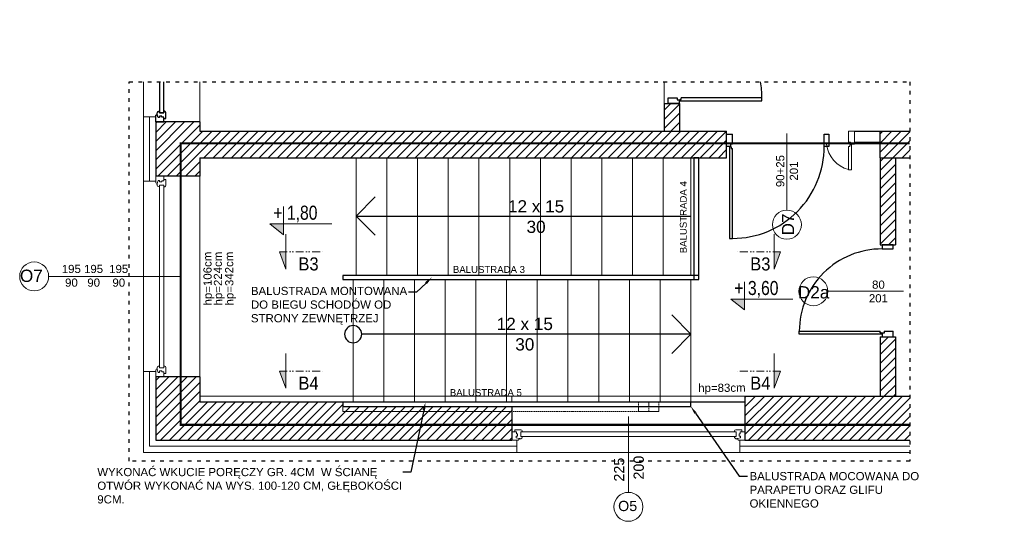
# Model space of a CAD drawing. Header units: millimetres. Extents: x -2720 to 125583, y -8970 to 34912.
# Tile 98 of 105: x 65550 to 66512, y 25492 to 25982. Entities that reach past the tile are written whole.
import ezdxf
from ezdxf import colors
from ezdxf.entities.mleader import LeaderData, LeaderLine
from ezdxf.enums import TextEntityAlignment as Align
from ezdxf.math import Vec2, Vec3

# ---------------------------------------------------------------- set-up
doc = ezdxf.new("R2010")
doc.units = ezdxf.units.MM
for name, pattern in [('1KS_2KP-50', [37.05, 12, 6, -6.35, 0, -6.35, 0, -6.35]), ('ACAD_ISO02W100', [15, 12, -3]), ('ACAD_ISO03W100', [30, 12, -18]), ('DASHED2', [0.375, 0.25, -0.125])]:
    doc.linetypes.add(name, pattern=pattern)
doc.layers.add('000_HATCH', color=253, linetype='Continuous', lineweight=5, transparency=0.5)
for name, color, linetype, lineweight, true_color in [('A_DZIAŁOWA_PROJEKTOWANE', 7, 'Continuous', 18, 0x007cb0), ('A_HATCH', 7, 'Continuous', 5, 0x999999), ('A_IZOLEACJA TERMI_PROJEKTOWANA', 7, 'Continuous', 15, 0x0089b6), ('A_PPOŻ', 1, 'ACAD_ISO02W100', 30, 0xff0000)]:
    doc.layers.add(name, color=color, linetype=linetype, lineweight=lineweight, true_color=true_color)
for name, color, linetype, lineweight in [('A_KONST_ISTNIEJĄCE', 83, 'Continuous', 25), ('A_LINIA PRZEKROJOWA', 223, '1KS_2KP-50', 15), ('A_OPISY', 40, 'Continuous', 9), ('A_STOLARKA DRZWIOWA', 30, 'Continuous', 15), ('A_STOLARKA OKIENNA', 141, 'Continuous', 15), ('A_TEKST', 7, 'Continuous', 15), ('A_WIDOK', 141, 'Continuous', 13)]:
    doc.layers.add(name, color=color, linetype=linetype, lineweight=lineweight)
doc.layers.add('A_NIEWIDOCZNE  POMOCNICZE', color=252, linetype='ACAD_ISO03W100', lineweight=5, plot=False)
doc.layers.add('AA OPISY', color=40, linetype='Continuous')
doc.styles.add('APLUS', font='arial.ttf', dxfattribs={"width": 0.6})
doc.styles.add('DEMIURG_100_etykiety', font='arial.ttf', dxfattribs={"width": 0.9, "height": 30})
doc.styles.get("Standard").update_dxf_attribs({"font": 'arial.ttf'})
doc.linetypes.add('BATTING', pattern='A,0.0001,-0.1,[134,ltypeshp.shx,S=0.1,R=0,X=-0.1,Y=0],-0.2,[134,ltypeshp.shx,S=0.1,R=180,X=0.1,Y=0],-0.1', length=0.4001)

# ---------------------------------------------------------------- blocks, each defined once
blk = doc.blocks.new('*U113')
at = {"layer": 'AA OPISY'}
for q in [(166.47, 18.82), (-136.57, 0), (166.47, -18.82)]:
    blk.add_line((185, 0), q, dxfattribs=at)
blk.add_circle((-145, 0), 8.43, dxfattribs=at)
blk = doc.blocks.new('*U138')
at = {"color": 144}
for p, q in [((-28, 0), (-28, -8)), ((-28, 0), (-21.32, 0)), ((-28, 0), (-28, -8)), ((-21.32, 0), (-20.74, -1.55)), ((161.32, 0), (160.74, -1.55)), ((168, 0), (161.32, 0)), ((168, 0), (168, -8)), ((-28, -8), (-24.8, -8)), ((-24.8, -8), (-24.8, -9.92)), ((-24.8, -8), (-23.41, -8)), ((-23.76, -2.4), (-20.74, -1.55)), ((-23.76, -3.73), (-23.76, -2.4)), ((-22.39, -3.73), (-23.76, -3.73)), ((-23.41, -8), (-23.41, -6.06)), ((-23.41, -6.06), (-22.39, -6.06)), ((-22.39, -6.06), (-22.39, -3.73)), ((-20.74, -1.55), (-19.89, -1.55)), ((-19.89, -1.55), (-19.99, -1.01)), ((-19.25, -7.98), (-19.25, -3.66)), ((-19.25, -3.66), (-17.62, -3.66)), ((-17.66, -7.98), (-19.25, -7.98)), ((-17.66, -9.03), (-17.66, -7.98)), ((159.25, -3.66), (157.62, -3.66)), ((157.66, -9.03), (157.66, -7.98)), ((157.66, -7.98), (159.25, -7.98)), ((159.25, -7.98), (159.25, -3.66)), ((159.89, -1.55), (159.99, -1.01)), ((160.74, -1.55), (159.89, -1.55)), ((163.76, -2.4), (160.74, -1.55)), ((162.39, -6.06), (162.39, -3.73)), ((162.39, -3.73), (163.76, -3.73)), ((163.41, -6.06), (162.39, -6.06)), ((163.41, -8), (163.41, -6.06)), ((164.8, -8), (163.41, -8)), ((163.76, -3.73), (163.76, -2.4)), ((168, -8), (164.8, -8)), ((164.8, -8), (164.8, -9.92)), ((-24.8, -9.92), (-18.94, -9.92)), ((164.8, -9.92), (158.94, -9.92))]:
    blk.add_line(p, q, dxfattribs=at)
blk.add_lwpolyline([(-19.25, -3.66), (159.25, -3.66), (159.25, -7.98), (-19.25, -7.98)], close=True, dxfattribs=at)
for centre, radius, start, end in [((-20.13, -3.52), 2.51, 356.81051, 86.81051), ((-19.03, -8.42), 1.5, 273.35533, 335.68535), ((160.13, -3.52), 2.51, 93.18949, 183.18949), ((159.03, -8.42), 1.5, 204.31465, 266.64467)]:
    blk.add_arc(centre, radius, start, end, dxfattribs=at)
blk = doc.blocks.new('*U593')
at = {"color": 0}
for p, q in [((-4.1, -96.2), (-4.1, -94.7)), ((-2.6, -96.2), (-4.1, -96.2)), ((0, -96.7), (-2, -96.7)), ((0, -94.7), (0, -96.7))]:
    blk.add_line(p, q, dxfattribs=at)
for points in [[(10, 0), (-2, 0), (-2, -4.7), (10, -4.7), (10, 0)], [(-2.6, -97.8), (-92.6, -97.8), (-92.6, -94.7), (-4.1, -94.7)], [(-2.6, -96.2), (-2.6, -97.8)], [(-2, -96.7), (-2, -100.7), (10, -100.7), (10, -94.7)], [(0, -94.7), (10, -94.7)]]:
    blk.add_lwpolyline(points, dxfattribs=at)
blk.add_arc((-2.6, -94.7), 90, 89.6452, 180.0011, dxfattribs=at)
blk = doc.blocks.new('*U137')
at = {"color": 144}
for p, q in [((-28, 0), (-28, -8)), ((-28, 0), (-21.32, 0)), ((-28, 0), (-28, -8)), ((-21.32, 0), (-20.74, -1.55)), ((193.32, 0), (192.74, -1.55)), ((200, 0), (193.32, 0)), ((200, 0), (200, -8)), ((-28, -8), (-24.8, -8)), ((-24.8, -8), (-24.8, -9.92)), ((-24.8, -8), (-23.41, -8)), ((-23.76, -2.4), (-20.74, -1.55)), ((-23.76, -3.73), (-23.76, -2.4)), ((-22.39, -3.73), (-23.76, -3.73)), ((-23.41, -8), (-23.41, -6.06)), ((-23.41, -6.06), (-22.39, -6.06)), ((-22.39, -6.06), (-22.39, -3.73)), ((-20.74, -1.55), (-19.89, -1.55)), ((-19.89, -1.55), (-19.99, -1.01)), ((-19.25, -7.98), (-19.25, -3.66)), ((-19.25, -3.66), (-17.62, -3.66)), ((-17.66, -7.98), (-19.25, -7.98)), ((-17.66, -9.03), (-17.66, -7.98)), ((191.25, -3.66), (189.62, -3.66)), ((189.66, -9.03), (189.66, -7.98)), ((189.66, -7.98), (191.25, -7.98)), ((191.25, -7.98), (191.25, -3.66)), ((191.89, -1.55), (191.99, -1.01)), ((192.74, -1.55), (191.89, -1.55)), ((195.76, -2.4), (192.74, -1.55)), ((194.39, -6.06), (194.39, -3.73)), ((194.39, -3.73), (195.76, -3.73)), ((195.41, -6.06), (194.39, -6.06)), ((195.41, -8), (195.41, -6.06)), ((196.8, -8), (195.41, -8)), ((195.76, -3.73), (195.76, -2.4)), ((200, -8), (196.8, -8)), ((196.8, -8), (196.8, -9.92)), ((-24.8, -9.92), (-18.94, -9.92)), ((196.8, -9.92), (190.94, -9.92))]:
    blk.add_line(p, q, dxfattribs=at)
blk.add_lwpolyline([(-19.25, -3.66), (191.25, -3.66), (191.25, -7.98), (-19.25, -7.98)], close=True, dxfattribs=at)
for centre, radius, start, end in [((-20.13, -3.52), 2.51, 356.81051, 86.81051), ((-19.03, -8.42), 1.5, 273.35533, 335.68535), ((192.13, -3.52), 2.51, 93.18949, 183.18949), ((191.03, -8.42), 1.5, 204.31465, 266.64467)]:
    blk.add_arc(centre, radius, start, end, dxfattribs=at)
blk = doc.blocks.new('*U8')
blk.add_hatch(color=256).paths.add_polyline_path([(0, 0.153), (-0.198, 0.153), (0, 0)])
blk.add_line((0, 0.153), (0, 0.4))
blk.add_lwpolyline([(0, 0.153), (0, 0), (-0.198, 0.153), (0.685, 0.153)])
at = {"style": 'APLUS', "width": 0.8}
blk.add_attdef('%%P_0.00', text='', height=0.2, dxfattribs=at).set_placement((-0.146, 0.153), align=Align.BOTTOM_LEFT)
blk = doc.blocks.new('WARTOŚĆ')
at = {"layer": 'A_OPISY', "color": 144}
blk.add_line((0, 0), (0, 73.97), dxfattribs=at)
blk.add_circle((0, 88.12), 14.15, dxfattribs=at)
blk.add_attdef('OZ', (-9.99, 82.42), '', height=10, dxfattribs=at)
for tag, p in [('S', (-4.03, 32.64)), ('H', (15.09, 32.64))]:
    blk.add_attdef(tag, p, '', height=10, rotation=90, dxfattribs=at)
blk = doc.blocks.new('linia przekroju')
at = {"linetype": 'Continuous', "lineweight": 5}
h = blk.add_hatch(color=256, dxfattribs=at)
h.dxf.hatch_style = 1
h.paths.add_polyline_path([(0, -40.5), (0, 39.3), (14.4, 0), (0, 0)])
at = {"linetype": 'Continuous'}
blk.add_lwpolyline([(0, -40.5), (0, 39.3), (14.4, 0), (0, 0)], close=True, dxfattribs=at)
blk.add_lwpolyline([(14.4, 0), (-87.6, -0.1)])
at = {"linetype": 'Continuous', "style": 'DEMIURG_100_etykiety', "width": 0.9, "flags": 8}
blk.add_attdef('NR_PRZEKROJU', (-55.1, 12.6), '', height=30, dxfattribs=at)

msp = doc.modelspace()

# ---------------------------------------------------------------- hatches: boundary and pattern name
at = {"layer": 'A_HATCH'}
h = msp.add_hatch(dxfattribs=at)
h.set_pattern_fill('ANSI31', color=256, scale=2)
h.set_pattern_definition([(45, (42756.086, 8100.0104), (-4.490128, 4.490128), [])])
h.paths.add_polyline_path([(66512.12, 25967.98), (66512.12, 25981.98)], flags=16)
h.paths.add_polyline_path([(66030.62, 25604.15), (65865.62, 25604.15), (65865.62, 25608.15), (65725.62, 25608.15), (65725.62, 25614.15), (65725.62, 25633.15), (65682.62, 25633.15), (65682.62, 25571.15), (66030.62, 25571.15)])
h.paths.add_polyline_path([(66419.64, 25847.15), (66419.64, 25873.15), (66390.62, 25873.15), (66390.62, 25847.15)])
h.paths.add_polyline_path([(66419.64, 25571.15), (66419.64, 25614.15), (66258.62, 25614.15), (66258.62, 25571.15)])
h = msp.add_hatch(dxfattribs=at)
h.set_pattern_fill('ANSI31', color=256, scale=2)
h.set_pattern_definition([(45, (-10269.083, 3227.5566), (-4.49012806, 4.49012806), [])])
h.paths.add_polyline_path([(66194.62, 25900.15), (66179.62, 25900.15), (66179.62, 25873.15), (66194.62, 25873.15)])
h = msp.add_hatch(dxfattribs=at)
h.set_pattern_fill('ANSI31', color=256, scale=2)
h.set_pattern_definition([(45, (42756.086, 8100.0104), (-4.490128, 4.490128), [])])
h.paths.add_polyline_path([(66240.62, 25873.15), (65725.62, 25873.15), (65725.62, 25882.15), (65682.62, 25882.15), (65682.62, 25829.15), (65725.62, 25829.15), (65725.62, 25847.15), (66240.62, 25847.15)])
h.paths.add_polyline_path([(66405.62, 25847.15), (66390.62, 25847.15), (66390.62, 25762.15), (66405.62, 25762.15)])
h.paths.add_polyline_path([(66405.62, 25672.15), (66390.62, 25672.15), (66390.62, 25614.15), (66405.62, 25614.15)])

# ---------------------------------------------------------------- linework, layer by layer
at = {"color": 144, "true_color": 0x007cb0}
for p, q in [((66192.49, 25905.52), (66192.49, 25903.73)), ((66192.49, 25903.73), (66194.27, 25903.73)), ((66194.79, 25904.1), (66196.18, 25904.1)), ((66196.18, 25904.1), (66196.18, 25905.5)), ((65684.18, 25890.26), (65683.63, 25890.17)), ((65684.18, 25889.42), (65684.18, 25890.26)), ((65686.28, 25890.9), (65686.28, 25892.54)), ((65690.6, 25890.9), (65686.28, 25890.9)), ((65691.66, 25892.49), (65690.6, 25892.49)), ((65690.6, 25892.49), (65690.6, 25890.9)), ((65692.54, 25885.35), (65692.54, 25891.21)), ((65682.62, 25888.84), (65684.18, 25889.42)), ((65682.62, 25882.15), (65682.62, 25888.84)), ((65682.62, 25882.15), (65690.62, 25882.15)), ((65685.02, 25886.39), (65684.18, 25889.42)), ((65686.35, 25886.39), (65685.02, 25886.39)), ((65688.68, 25887.77), (65686.35, 25887.77)), ((65686.35, 25887.77), (65686.35, 25886.39)), ((65688.68, 25886.75), (65688.68, 25887.77)), ((65690.62, 25886.75), (65688.68, 25886.75)), ((65690.62, 25885.35), (65690.62, 25886.75)), ((65690.62, 25882.15), (65690.62, 25885.35)), ((65690.62, 25885.35), (65692.54, 25885.35))]:
    msp.add_line(p, q, dxfattribs=at)
at = {"color": 144}
for p, q in [((66246.58, 25860.22), (66244.59, 25860.22)), ((66244.59, 25860.22), (66244.59, 25858.23)), ((66245.01, 25857.65), (66245.01, 25856.11)), ((66245.01, 25856.11), (66246.56, 25856.11))]:
    msp.add_line(p, q, dxfattribs=at)
at = {"linetype": 'ACAD_ISO03W100', "ltscale": 0.3}
msp.add_lwpolyline([(65656.82, 25921.34), (66419.64, 25921.34), (66419.64, 25550.6), (65656.82, 25550.6)], close=True, dxfattribs=at)
at = {"color": 144, "true_color": 0x007cb0}
for points in [[(65686.28, 25921.34), (65686.28, 25890.9), (65690.6, 25890.9), (65690.6, 25921.34)], [(66183.54, 25905.52), (66192.49, 25905.52)], [(66194.27, 25903.73), (66194.27, 25900.15), (66183.54, 25900.15), (66183.54, 25905.52)], [(66194.79, 25902.71), (66275.26, 25902.71), (66275.26, 25905.5), (66196.18, 25905.5)], [(66194.79, 25904.1), (66194.79, 25902.71)]]:
    msp.add_lwpolyline(points, dxfattribs=at)
at = {"color": 144}
for points in [[(66244.59, 25858.23), (66240.62, 25858.23), (66240.62, 25870.15), (66246.58, 25870.15)], [(66246.58, 25860.22), (66246.58, 25870.15)], [(66340.62, 25870.15), (66340.62, 25858.23), (66335.99, 25858.23), (66335.99, 25870.15), (66340.62, 25870.15)], [(66243.47, 25857.65), (66243.47, 25768.25), (66246.56, 25768.25), (66246.56, 25856.11)], [(66245.01, 25857.65), (66243.47, 25857.65)]]:
    msp.add_lwpolyline(points, dxfattribs=at)
at = {"color": 144, "true_color": 0x007cb0}
for centre, radius, start, end in [((66194.77, 25905.5), 80.48, 359.99889, 11.35557), ((65686.14, 25890.03), 2.51, 86.81051, 176.81051), ((65691.04, 25891.12), 1.5, 3.35533, 65.68535)]:
    msp.add_arc(centre, radius, start, end, dxfattribs=at)
at = {"color": 144}
msp.add_arc((66246.56, 25857.68), 89.43, 269.99889, 0.35485, dxfattribs=at)
at = {"layer": '000_HATCH', "ltscale": 2}
for p, q in [((66030.62, 25614.15), (65725.62, 25614.15)), ((66030.62, 25614.15), (66030.62, 25608.15)), ((66258.62, 25614.15), (66258.62, 25608.15)), ((66258.62, 25599.15), (66258.62, 25614.15)), ((65865.62, 25604.15), (65865.62, 25599.15))]:
    msp.add_line(p, q, dxfattribs=at)
at = {"layer": '000_HATCH', "linetype": 'DASHED2', "ltscale": 5}
msp.add_lwpolyline([(66164.56, 25604.15), (66164.56, 25599.15), (66030.62, 25599.15)], dxfattribs=at)
at = {"layer": '000_HATCH', "ltscale": 2}
for points in [[(66164.56, 25608.15), (66164.56, 25604.15)], [(66030.62, 25599.15), (65865.62, 25599.15)]]:
    msp.add_lwpolyline(points, dxfattribs=at)
at = {"layer": 'A_IZOLEACJA TERMI_PROJEKTOWANA', "ltscale": 2}
for p, q in [((65682.62, 25887.15), (65670.62, 25887.15)), ((65682.62, 25887.15), (65670.62, 25887.15)), ((65682.62, 25824.15), (65670.62, 25824.15)), ((65682.62, 25638.15), (65670.62, 25638.15)), ((66035.62, 25571.15), (66035.62, 25559.15)), ((66253.62, 25571.15), (66253.62, 25559.15))]:
    msp.add_line(p, q, dxfattribs=at)
for points in [[(65670.62, 25887.15), (65670.62, 25824.15)], [(65670.62, 25638.15), (65670.62, 25559.15), (66035.62, 25559.15)], [(66253.62, 25559.15), (66419.64, 25559.15)]]:
    msp.add_lwpolyline(points, dxfattribs=at)
at = {"layer": 'A_IZOLEACJA TERMI_PROJEKTOWANA', "linetype": 'BATTING', "ltscale": 14}
for points in [[(65676.62, 25887.15), (65676.62, 25824.15)], [(65676.62, 25638.15), (65676.62, 25565.15), (66035.62, 25565.15)], [(66253.62, 25565.15), (66419.64, 25565.15)]]:
    msp.add_lwpolyline(points, dxfattribs=at)
at = {"layer": 'A_KONST_ISTNIEJĄCE', "ltscale": 2}
for p, q in [((66179.62, 25900.15), (66179.62, 25873.15)), ((66179.62, 25900.15), (66194.62, 25900.15)), ((66194.62, 25900.15), (66194.62, 25873.15)), ((65725.62, 25882.15), (65682.62, 25882.15)), ((65725.62, 25882.15), (65682.62, 25882.15)), ((65725.62, 25882.15), (65725.62, 25873.15)), ((65725.62, 25882.15), (65725.62, 25873.15)), ((65725.62, 25873.15), (66240.62, 25873.15)), ((65725.62, 25873.15), (66240.62, 25873.15)), ((66240.62, 25847.15), (66240.62, 25873.15)), ((66365.62, 25873.15), (66390.62, 25873.15)), ((66390.62, 25873.15), (66419.64, 25873.15)), ((66390.62, 25847.15), (66390.62, 25873.15)), ((66365.62, 25862.15), (66390.62, 25862.15)), ((65725.62, 25847.15), (65725.62, 25829.15)), ((66390.62, 25847.15), (66390.62, 25762.15)), ((66405.62, 25847.15), (66405.62, 25762.15)), ((65725.62, 25829.15), (65682.62, 25829.15)), ((66390.62, 25762.15), (66405.62, 25762.15)), ((66390.62, 25672.15), (66390.62, 25614.15)), ((66390.62, 25672.15), (66405.62, 25672.15)), ((66405.62, 25672.15), (66405.62, 25614.15)), ((65725.62, 25633.15), (65682.62, 25633.15)), ((65725.62, 25633.15), (65725.62, 25614.15)), ((65725.62, 25614.15), (65725.62, 25608.15)), ((66258.62, 25614.15), (66419.64, 25614.15)), ((66258.62, 25614.15), (66258.62, 25571.15)), ((66258.62, 25608.15), (65725.62, 25608.15)), ((66030.62, 25604.15), (66030.62, 25571.15)), ((66258.62, 25571.15), (66419.64, 25571.15))]:
    msp.add_line(p, q, dxfattribs=at)
for points in [[(65682.62, 25882.15), (65682.62, 25829.15)], [(65725.62, 25847.15), (66240.62, 25847.15)], [(66390.62, 25847.15), (66419.64, 25847.15)], [(65682.62, 25633.15), (65682.62, 25571.15), (66030.62, 25571.15)]]:
    msp.add_lwpolyline(points, dxfattribs=at)
for points in [[(66208.62, 25728.15), (66213.62, 25728.15), (66213.62, 25847.15), (66208.62, 25847.15)], [(66213.62, 25728.15), (66213.62, 25732.15), (65865.62, 25732.15), (65865.62, 25728.15)], [(66213.62, 25728.15), (66213.62, 25732.15), (65865.62, 25732.15), (65865.62, 25728.15)], [(66205.62, 25604.15), (66205.62, 25608.15), (65865.62, 25608.15), (65865.62, 25604.15)]]:
    msp.add_lwpolyline(points, close=True, dxfattribs=at)
at = {"layer": 'A_NIEWIDOCZNE  POMOCNICZE', "ltscale": 2}
for points in [[(66179.62, 25921.34), (66179.62, 25873.15), (65725.62, 25873.15), (65725.62, 25921.34)], [(66405.62, 25847.15), (66419.64, 25847.15)]]:
    msp.add_lwpolyline(points, dxfattribs=at)
at = {"layer": 'A_OPISY', "color": 144, "true_color": 0x007cb0, "transparency": 33554559}
for p, q in [((66299.59, 25795.85), (66299.59, 25870.82)), ((65706.26, 25731.15), (65577.96, 25731.15)), ((66339.68, 25716.58), (66413.65, 25716.58))]:
    msp.add_line(p, q, dxfattribs=at)
for centre in [(66299.59, 25781.7), (65563.81, 25731.15), (66325.53, 25716.58)]:
    msp.add_circle(centre, 14.15, dxfattribs=at)
at = {"layer": 'A_PPOŻ', "linetype": 'ACAD_ISO03W100', "ltscale": 2, "const_width": 2}
msp.add_lwpolyline([(66419.64, 25586.09), (65706.96, 25586.09), (65706.96, 25861.22), (66419.64, 25861.22)], dxfattribs=at)
at = {"layer": 'A_STOLARKA DRZWIOWA', "color": 144, "true_color": 0x007cb0, "transparency": 33554559}
msp.add_line((66365.62, 25862.15), (66365.62, 25873.15), dxfattribs=at)
at = {"layer": 'A_STOLARKA DRZWIOWA', "color": 144, "transparency": 33554559}
for points in [[(66359.66, 25873.15), (66359.66, 25862.22), (66361.65, 25862.22), (66361.65, 25860.23), (66365.62, 25860.23), (66365.62, 25873.15)], [(66362.77, 25859.65), (66362.77, 25835.23), (66359.68, 25835.23), (66359.68, 25858.11), (66361.23, 25858.11), (66361.23, 25859.65)]]:
    msp.add_lwpolyline(points, close=True, dxfattribs=at)
msp.add_arc((66367.75, 25864.03), 29.69, 187.34735, 254.24206, dxfattribs=at)
at = {"layer": 'A_WIDOK', "ltscale": 2}
for p, q in [((65670.62, 25921.34), (65670.62, 25887.15)), ((65725.62, 25882.15), (65725.62, 25921.34)), ((65725.62, 25882.15), (65725.62, 25921.34)), ((65878.62, 25847.15), (65878.62, 25732.15)), ((65908.62, 25847.15), (65908.62, 25732.15)), ((65938.62, 25847.15), (65938.62, 25732.15)), ((65968.62, 25847.15), (65968.62, 25732.15)), ((65998.62, 25847.15), (65998.62, 25732.15)), ((66028.62, 25847.15), (66028.62, 25732.15)), ((66058.62, 25847.15), (66058.62, 25732.15)), ((66088.62, 25847.15), (66088.62, 25732.15)), ((66118.62, 25847.15), (66118.62, 25732.15)), ((66148.62, 25847.15), (66148.62, 25732.15)), ((66178.62, 25847.15), (66178.62, 25732.15)), ((66205.62, 25847.15), (66205.62, 25732.15)), ((65670.62, 25824.15), (65670.62, 25638.15)), ((65725.62, 25829.15), (65725.62, 25633.15)), ((66205.62, 25732.15), (65875.62, 25732.15)), ((65875.62, 25728.15), (65875.62, 25608.15)), ((65905.62, 25728.15), (65905.62, 25608.15)), ((65905.62, 25728.15), (65905.62, 25608.15)), ((65935.62, 25728.15), (65935.62, 25608.15)), ((65965.62, 25728.15), (65965.62, 25608.15)), ((65995.62, 25728.15), (65995.62, 25608.15)), ((66025.62, 25728.15), (66025.62, 25608.15)), ((66055.62, 25728.15), (66055.62, 25608.15)), ((66085.62, 25728.15), (66085.62, 25608.15)), ((66115.62, 25728.15), (66115.62, 25608.15)), ((66145.62, 25728.15), (66145.62, 25608.15)), ((66175.62, 25728.15), (66175.62, 25608.15)), ((66205.62, 25728.15), (66205.62, 25608.15)), ((66030.62, 25614.15), (66258.62, 25614.15)), ((66035.62, 25559.15), (66253.62, 25559.15))]:
    msp.add_line(p, q, dxfattribs=at)
at = {"layer": 'A_WIDOK', "linetype": 'DASHED2', "ltscale": 4}
for points in [[(66154.56, 25604.15), (66154.56, 25608.15)], [(66174.56, 25604.15), (66174.56, 25608.15)]]:
    msp.add_lwpolyline(points, dxfattribs=at)
at = {"layer": 'A_WIDOK', "ltscale": 2}
msp.add_lwpolyline([(66154.56, 25604.15), (66154.56, 25599.15), (66174.56, 25599.15), (66174.56, 25604.15)], dxfattribs=at)
at = {"layer": 'AA OPISY'}
for q in [(65897.15, 25808.97), (65897.15, 25771.33), (66205.62, 25790.15)]:
    msp.add_line((65878.62, 25790.15), q, dxfattribs=at)

# ---------------------------------------------------------------- block references
at = {"color": 144, "xscale": 0.8940362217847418, "yscale": 0.8940362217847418, "zscale": 0.8940362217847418}
msp.add_blockref('*U593', (66394.54, 25762.15), dxfattribs=at)
at = {"layer": 'A_LINIA PRZEKROJOWA'}
ref = msp.add_blockref('linia przekroju', (65809.69, 25755.11), dxfattribs=dict(at, xscale=0.4269980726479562, yscale=0.4269980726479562, zscale=0.4269980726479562, rotation=180))
ref.add_attrib('NR_PRZEKROJU', 'B3', dxfattribs={"layer": '0', "linetype": 'Continuous', "height": 12.81, "style": 'DEMIURG_100_etykiety', "width": 0.9}).set_placement((65822.14, 25733.09), align=Align.BOTTOM_LEFT)
ref = msp.add_blockref('linia przekroju', (66287.32, 25755.11), dxfattribs=dict(at, xscale=-0.4269980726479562, yscale=0.4269980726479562, zscale=0.4269980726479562, rotation=180))
ref.add_attrib('NR_PRZEKROJU', 'B3', dxfattribs={"layer": '0', "linetype": 'Continuous', "height": 12.81, "style": 'DEMIURG_100_etykiety', "width": 0.9}).set_placement((66263.79, 25733.09), align=Align.BOTTOM_LEFT)
ref = msp.add_blockref('linia przekroju', (65809.69, 25638.64), dxfattribs=dict(at, xscale=0.4269980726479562, yscale=0.4269980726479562, zscale=0.4269980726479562, rotation=180))
ref.add_attrib('NR_PRZEKROJU', 'B4', dxfattribs={"layer": '0', "linetype": 'Continuous', "height": 12.81, "style": 'DEMIURG_100_etykiety', "width": 0.9}).set_placement((65822.14, 25616.62), align=Align.BOTTOM_LEFT)
ref = msp.add_blockref('linia przekroju', (66287.32, 25638.64), dxfattribs=dict(at, xscale=-0.4269980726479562, yscale=0.4269980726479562, zscale=0.4269980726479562, rotation=180))
ref.add_attrib('NR_PRZEKROJU', 'B4', dxfattribs={"layer": '0', "linetype": 'Continuous', "height": 12.81, "style": 'DEMIURG_100_etykiety', "width": 0.9}).set_placement((66263.79, 25616.62), align=Align.BOTTOM_LEFT)
at = {"layer": 'A_OPISY', "transparency": 33554687, "xscale": 68.67492864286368, "yscale": 68.67492864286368, "zscale": 68.67492864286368, "rotation": 1.435389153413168e-05}
for p, values in [((65807.67, 25771.9), {'%%P_0.00': '+ 1,80'}), ((66258.31, 25698.32), {'%%P_0.00': '+ 3,60'})]:
    msp.add_blockref('*U8', p, dxfattribs=at).add_auto_attribs(values)
at = {"layer": 'A_OPISY', "transparency": 33554559, "xscale": -1, "rotation": 180}
msp.add_blockref('*U113', (66020.62, 25674.65), dxfattribs=at)
at = {"layer": 'A_OPISY', "color": 144, "true_color": 0x007cb0, "transparency": 33554559}
ref = msp.add_blockref('WARTOŚĆ', (66144.62, 25594.11), dxfattribs=dict(at, xscale=-1, rotation=180))
ref.add_attrib('S', '225', (66140.59, 25530.67), dxfattribs={"color": 0, "height": 10, "rotation": 90})
ref.add_attrib('H', '200', (66159.72, 25532.62), dxfattribs={"color": 0, "height": 10, "rotation": 90})
ref.add_attrib('OZ', 'O5', (66134.63, 25501.82), dxfattribs={"color": 0, "height": 10})
at = {"layer": 'A_STOLARKA OKIENNA', "transparency": 33554559, "xscale": -1}
for name, p, rotation in [('*U138', (65682.62, 25801.15), 90), ('*U137', (66058.62, 25571.15), 180)]:
    msp.add_blockref(name, p, dxfattribs=dict(at, rotation=rotation))

# ---------------------------------------------------------------- texts
at = {"insert": (66194.97, 25753.73), "char_height": 6.7221, "attachment_point": 1, "rotation": 90}
msp.add_mtext_dynamic_manual_height_columns('BALUSTRADA 4', width=171.1594, gutter_width=2.8, heights=[0], dxfattribs=at)
at = {"char_height": 6.7221, "attachment_point": 1}
for s, insert in [('BALUSTRADA 3', (65973.12, 25741.28)), ('BALUSTRADA 5', (65970.11, 25620.99))]:
    msp.add_mtext_dynamic_manual_height_columns(s, width=171.1594, gutter_width=2.8, heights=[0], dxfattribs=dict(at, insert=insert))
at = {"layer": 'A_OPISY', "color": 144, "true_color": 0x007cb0, "transparency": 33554559, "attachment_point": 5}
for s, insert, char_height, rotation in [('90+25\\P201', (66299.81, 25834.07), 8, 90), ('D7', (66300.66, 25781.89), 12, 90), ('O7', (65561.11, 25731.7), 12, 0.4248), ('195\\P90', (65600.19, 25731.7), 8, 0.4248), ('195\\P90', (65621.92, 25731.7), 8, 0.4248), ('195\\P90', (65646.48, 25731.7), 8, 0.4248)]:
    msp.add_mtext_dynamic_manual_height_columns(s, width=44.3905, gutter_width=12.5, heights=[0], dxfattribs=dict(at, insert=insert, char_height=char_height, rotation=rotation))
at = {"layer": 'A_OPISY', "transparency": 33554559, "char_height": 8, "attachment_point": 5}
for s, insert, rotation in [('hp=106cm', (65734.5, 25729.01), 90.4248), ('hp=224cm', (65744.67, 25729.01), 90.4248), ('hp=342cm', (65755.7, 25729.01), 90.4248), ('hp=83cm', (66236.09, 25621.08), 0.4248)]:
    msp.add_mtext_dynamic_manual_height_columns(s, width=44.3905, gutter_width=12.5, heights=[0], dxfattribs=dict(at, insert=insert, rotation=rotation))
at = {"layer": 'A_OPISY', "color": 144, "true_color": 0x007cb0, "transparency": 33554559, "attachment_point": 5}
for s, insert, char_height in [('80\\P201', (66389.06, 25716.37), 8), ('D2a', (66325.72, 25715.52), 12)]:
    msp.add_mtext_dynamic_manual_height_columns(s, width=44.3905, gutter_width=12.5, heights=[0], dxfattribs=dict(at, insert=insert, char_height=char_height))
at = {"layer": 'A_TEKST', "transparency": 33554559, "char_height": 12, "attachment_point": 5}
for insert in [(66054.45, 25789.51), (66043.4, 25674.65)]:
    msp.add_mtext_dynamic_manual_height_columns('12 x 15\\P\\pxqc;30', width=91.3974, gutter_width=12.5, heights=[39.91], dxfattribs=dict(at, insert=insert))

# ---------------------------------------------------------------- leaders
at = {"layer": 'A_DZIAŁOWA_PROJEKTOWANE', "ltscale": 2}
ml = msp.add_multileader_mtext('Standard', dxfattribs=at)
ml.set_content('BALUSTRADA MONTOWANA DO BIEGU SCHODÓW OD STRONY ZEWNĘTRZEJ ', color=256)
ml.set_leader_properties()
ml.build(insert=Vec2(0, 0))
ml.multileader.update_dxf_attribs({"arrow_head_size": 8})
ctx = ml.context
ctx.base_point, ctx.char_height, ctx.arrow_head_size, ctx.plane_origin = Vec3(65773.69, 25715.75), 8, 8, Vec3(66153.54, 25621.65)
notes = []
notes.append((ctx, [(0, (1, 1, 0), (65937.64, 25715.75), (-1, 0), 8, [(0, [(65952.6, 25730.13)], 0, [])])]))
ctx.mtext.insert, ctx.mtext.width, ctx.mtext.defined_height, ctx.mtext.flow_direction = Vec3(65775.69, 25720.93), 163.7981, 64.59, 5
ml = msp.add_multileader_mtext('Standard', dxfattribs=at)
ml.set_content('WYKONAĆ WKUCIE PORĘCZY GR. 4CM  W ŚCIANĘ OTWÓR WYKONAĆ NA WYS. 100-120 CM, GŁĘBOKOŚCI 9CM.', color=256)
ml.set_leader_properties()
ml.build(insert=Vec2(0, 0))
ml.multileader.update_dxf_attribs({"arrow_head_size": 8})
ctx = ml.context
ctx.base_point, ctx.char_height, ctx.arrow_head_size, ctx.plane_origin = Vec3(65623.53, 25539.89), 8, 8, Vec3(66099.33, 25417.06)
notes.append((ctx, [(0, (1, 1, 0), (65932.07, 25539.89), (-1, 0), 8, [(0, [(65946.29, 25608.15)], 0, [])])]))
ctx.mtext.insert, ctx.mtext.width, ctx.mtext.defined_height, ctx.mtext.flow_direction = Vec3(65625.53, 25543.96), 309.1908, 68.66, 5
ml = msp.add_multileader_mtext('Standard', dxfattribs=at)
ml.set_content('BALUSTRADA MOCOWANA DO PARAPETU ORAZ GLIFU OKIENNEGO', color=256)
ml.set_leader_properties()
ml.build(insert=Vec2(0, 0))
ml.multileader.update_dxf_attribs({"arrow_head_size": 8})
ctx = ml.context
ctx.base_point, ctx.char_height, ctx.arrow_head_size, ctx.plane_origin = Vec3(66261.11, 25535.89), 8, 8, Vec3(66358.67, 25413.06)
notes.append((ctx, [(1, (1, 1, 0), (66253.11, 25535.89), (1, 0), 8, [(0, [(66205.62, 25604.15)], 0, [])])]))
ctx.mtext.insert, ctx.mtext.width, ctx.mtext.defined_height, ctx.mtext.flow_direction = Vec3(66263.11, 25539.96), 193.7708, 68.66, 5
for ctx, leaders in notes:
    for number, flags, end, landing, length, lines in leaders:
        leader = LeaderData()
        leader.index, (leader.has_last_leader_line, leader.has_dogleg_vector, leader.attachment_direction) = number, flags
        leader.last_leader_point, leader.dogleg_vector, leader.dogleg_length = Vec3(end), Vec3(landing), length
        for number, points, colour, breaks in lines:
            line = LeaderLine()
            line.index, line.vertices, line.color, line.breaks = number, Vec3.list(points), colors.encode_raw_color(colour), breaks
            leader.lines.append(line)
        ctx.leaders.append(leader)

doc.saveas('drawing.dxf')
